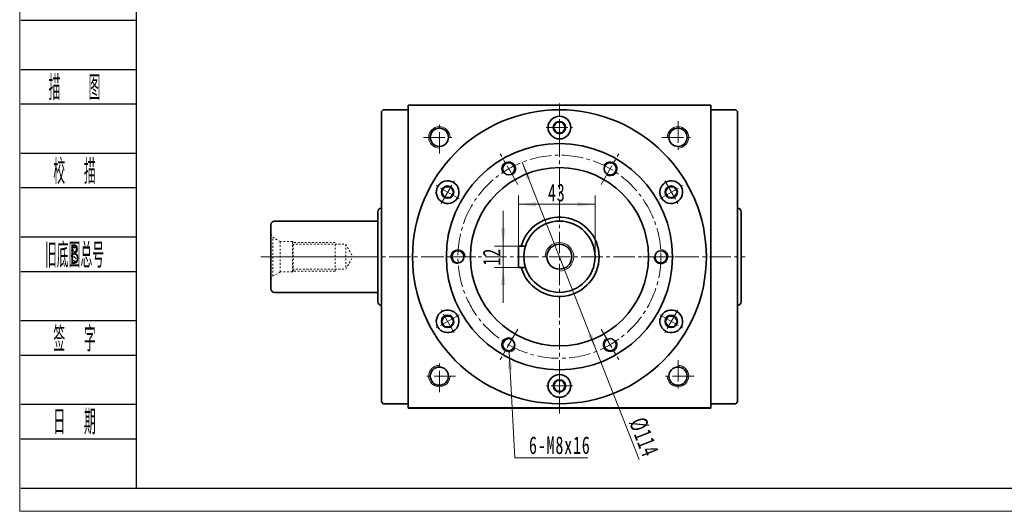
# Model space of a CAD drawing. Header units: millimetres. Extents: x 1712 to 2814, y 1420 to 2197.
# Tile 1 of 3: x 1717 to 2270, y 1420 to 1696. Entities that reach past the tile are written whole.
import ezdxf
from ezdxf.enums import TextEntityAlignment as Align

# ---------------------------------------------------------------- set-up
doc = ezdxf.new("R2010")
doc.units = ezdxf.units.MM
doc.set_wipeout_variables(frame=1)
doc.linetypes.add('点画线', pattern=[18, 12, -2, 2, -2])
doc.linetypes.add('虚线', pattern=[2, 1, -1])
doc.layers.get('0').update_dxf_attribs({"lineweight": 35})
doc.layers.add('2细线层', color=4, linetype='Continuous')
doc.layers.add('6文字层', color=3, linetype='Continuous')
for name, color, linetype, lineweight in [('中心线层', 1, '点画线', 18), ('图框_外框线', 7, 'Continuous', 18), ('尺寸线层', 3, 'Continuous', 18), ('粗实线', 7, 'Continuous', 50), ('粗实线层', 7, 'Continuous', 35)]:
    doc.layers.add(name, color=color, linetype=linetype, lineweight=lineweight)
doc.styles.add('PC_TEXTSTYLE', font='ISOCP.SHX', dxfattribs={"width": 0.707, "bigfont": 'GBCBIG.SHX'})
doc.styles.add('标准', font='txt', dxfattribs={"width": 0.667})
doc.dimstyles.new('a4-1-1.5', dxfattribs={"dimtxt": 4.5, "dimasz": 4.5, "dimexe": 2.25, "dimexo": 0, "dimgap": 0.75, "dimtad": 1, "dimdec": 3, "dimdsep": 46, "dimtxsty": '标准', "dimblk": '_CAXARROW', "dimcen": 0, "dimdle": 9, "dimazin": 2, "dimtfac": 0.707107, "dimtdec": 3, "dimtix": 1, "dimtmove": 2, "dimatfit": 3, "dimfxl": 0, "dimfrac": 2, "dimtolj": 1, "dimarcsym": 0})

# ---------------------------------------------------------------- blocks, each defined once
blk = doc.blocks.new('m16螺纹中心孔_7')
at = {"layer": '中心线层', "linetype": '点画线', "lineweight": 18}
blk.add_line((49.71, 0), (-4.25, 0), dxfattribs=at)
at = {"layer": '粗实线层', "color": 6, "linetype": '虚线', "lineweight": 18}
for p, q in [((0, -12.65), (0, 12.65)), ((0, 12.65), (0.99, 10.93)), ((5.2, 8.5), (0.99, 10.93)), ((0.99, -10.93), (0.99, 10.93)), ((12, 8.5), (5.2, 8.5)), ((5.2, -8.5), (5.2, 8.5)), ((12.5, 8), (12, 8.5)), ((12, -8.5), (12, 8.5)), ((12, 7), (42, 7)), ((36, 8), (12.5, 8)), ((12.5, -8), (12.5, 8)), ((36, -8), (36, 8)), ((42, 7), (46.04, 0)), ((42, 7), (42, -7)), ((42, -7), (46.04, 0)), ((0, -12.65), (0.99, -10.93)), ((5.2, -8.5), (0.99, -10.93)), ((12, -8.5), (5.2, -8.5)), ((12, -7), (42, -7)), ((12.5, -8), (12, -8.5)), ((36, -8), (12.5, -8))]:
    blk.add_line(p, q, dxfattribs=at)
blk = doc.blocks.new('*X46')
at = {"layer": '中心线层', "linetype": '点画线', "lineweight": 18}
for p, q in [((0, -7.37), (0, 7.37)), ((-7.37, 0), (7.37, 0))]:
    blk.add_line(p, q, dxfattribs=at)
at = {"layer": '粗实线层'}
for p, q in [((-3.46, 0), (-1.73, 3)), ((-3.46, 0), (-1.73, -3)), ((-1.73, 3), (1.73, 3)), ((3.46, 0), (1.73, 3)), ((3.46, 0), (1.73, 3)), ((3.46, 0), (1.73, -3)), ((-1.73, -3), (1.73, -3))]:
    blk.add_line(p, q, dxfattribs=at)
blk.add_circle((0, 0), 3.46, dxfattribs=at)
for start, end in [(0, 180), (180, 360)]:
    blk.add_arc((0, 0), 6.37, start, end, dxfattribs=at)
blk = doc.blocks.new('*X47')
at = {"layer": '尺寸线层', "linetype": 'Continuous'}
for points in [[(1988.18, 1569.26), (1989.41, 1579.16), (1986.94, 1579.16)], [(1988.18, 1557.26), (1989.41, 1547.36), (1986.94, 1547.36)]]:
    blk.add_hatch(color=0, dxfattribs=at).paths.add_polyline_path(points, flags=0)
at = {"layer": '尺寸线层', "color": 0, "linetype": 'Continuous'}
for p, q in [((1988.18, 1589.06), (1988.18, 1537.46)), ((1996.78, 1569.26), (1983.23, 1569.26)), ((1996.78, 1557.26), (1983.23, 1557.26))]:
    blk.add_line(p, q, dxfattribs=at)
at = {"layer": '尺寸线层', "color": 0, "insert": (1981.63, 1563.26), "char_height": 9.9, "width": 19.8, "attachment_point": 5, "rotation": 90, "line_spacing_factor": 1.15057, "style": '标准'}
blk.add_mtext('\\T1.1;12', dxfattribs=at)
blk = doc.blocks.new('_CAXARROW')
blk.add_hatch(color=0).paths.add_polyline_path([(0, 0), (-1, 0.125), (-1, -0.125)], flags=0)
blk = doc.blocks.new('*X48')
at = {"layer": '尺寸线层', "linetype": 'Continuous'}
for points in [[(1996.78, 1592.68), (2006.68, 1593.92), (2006.68, 1591.44)], [(2039.78, 1592.68), (2029.88, 1593.92), (2029.88, 1591.44)]]:
    blk.add_hatch(color=0, dxfattribs=at).paths.add_polyline_path(points, flags=0)
at = {"layer": '尺寸线层', "color": 0, "linetype": 'Continuous'}
for p, q in [((1996.78, 1569.26), (1996.78, 1597.63)), ((1996.78, 1592.68), (2039.78, 1592.68)), ((2039.78, 1563.26), (2039.78, 1597.63))]:
    blk.add_line(p, q, dxfattribs=at)
at = {"layer": '尺寸线层', "color": 0, "insert": (2018.28, 1599.23), "char_height": 9.9, "width": 19.8, "attachment_point": 5, "line_spacing_factor": 1.15057, "style": '标准'}
blk.add_mtext('\\T1.1;43', dxfattribs=at)
blk = doc.blocks.new('*X49')
at = {"layer": '尺寸线层', "linetype": 'Continuous'}
for points in [[(1998.88, 1616.29), (2001.36, 1606.63), (2003.66, 1607.54)], [(2040.67, 1510.23), (2035.89, 1518.98), (2038.19, 1519.89)]]:
    blk.add_hatch(color=0, dxfattribs=at).paths.add_polyline_path(points, flags=0)
at = {"layer": '尺寸线层', "color": 0, "linetype": 'Continuous'}
blk.add_line((2064.6, 1449.49), (1998.88, 1616.29), dxfattribs=at)
at = {"layer": '尺寸线层', "color": 0, "insert": (2067.19, 1461.97), "char_height": 9.9, "width": 42.6466, "attachment_point": 5, "rotation": 291.5029, "line_spacing_factor": 1.15057, "style": '标准'}
blk.add_mtext('\\T1.1;%%C114', dxfattribs=at)
blk = doc.blocks.new('*X50')
at = {"layer": '尺寸线层', "linetype": 'Continuous'}
blk.add_hatch(color=0, dxfattribs=at).paths.add_polyline_path([(-6.19, 59.47), (-4.43, 49.65), (-6.9, 49.52)], flags=0)
at = {"layer": '尺寸线层', "color": 0, "linetype": 'Continuous'}
blk.add_line((-6.19, 59.47), (-3, 0), dxfattribs=at)
at = {"layer": '尺寸线层', "color": 0}
for p, q in [((-3, 0), (0, 0)), ((0, 0), (38.07, 0)), ((0, 0), (0, 0))]:
    blk.add_line(p, q, dxfattribs=at)
at = {"layer": '尺寸线层', "color": 0, "insert": (4.95, 1.98), "char_height": 9.9, "width": 66.2329, "attachment_point": 7, "line_spacing_factor": 1.15057, "style": '标准'}
blk.add_mtext('\\T1.1;6-M8x16', dxfattribs=at)

msp = doc.modelspace()

# ---------------------------------------------------------------- linework, layer by layer
at = {"layer": '2细线层'}
for p, q in [((1717.2967, 1696.0173), (1781.9975, 1696.0173)), ((1717.2967, 1668.3811), (1781.9975, 1668.3811)), ((1717.2967, 1649.0357), (1781.9975, 1649.0357)), ((1717.2967, 1621.3995), (1781.9975, 1621.3995)), ((1717.2967, 1602.0542), (1781.9975, 1602.0542)), ((1717.2967, 1574.418), (1781.9975, 1574.418)), ((1717.2967, 1555.0726), (1781.9975, 1555.0726)), ((1717.2967, 1527.4364), (1781.9975, 1527.4364)), ((1717.2967, 1508.0911), (1781.9975, 1508.0911)), ((1717.2967, 1480.4549), (1781.9975, 1480.4549)), ((1717.2967, 1461.1095), (1781.9975, 1461.1095)), ((1717.2967, 1433.4733), (1781.9975, 1433.4733))]:
    msp.add_line(p, q, dxfattribs=at)
at = {"layer": '中心线层'}
for p, q in [((2019.775, 1475.2596), (2019.775, 1651.2596)), ((1952.3607, 1621.2596), (1952.3607, 1639.2596)), ((2086.3607, 1639.2596), (2086.3607, 1621.2596)), ((1943.3607, 1630.2596), (1961.3607, 1630.2596)), ((2077.3607, 1630.2596), (2095.3607, 1630.2596)), ((1996.3433, 1603.8446), (1986.4508, 1620.9789)), ((2043.2068, 1603.8446), (2053.0993, 1620.9789)), ((1852.062, 1563.2596), (2124.0767, 1563.2596)), ((1972.9116, 1563.2596), (1953.1265, 1563.2596)), ((2066.6385, 1563.2596), (2086.4235, 1563.2596)), ((1996.3433, 1522.6747), (1986.4508, 1505.5403)), ((2043.2068, 1522.6747), (2053.0993, 1505.5403)), ((1952.3607, 1487.2596), (1952.3607, 1505.2596)), ((2086.3607, 1505.2596), (2086.3607, 1487.2596)), ((1961.3607, 1496.2596), (1943.3607, 1496.2596)), ((2095.3607, 1496.2596), (2077.3607, 1496.2596))]:
    msp.add_line(p, q, dxfattribs=at)
msp.add_circle((2019.775, 1563.2596), 57, dxfattribs=at)
at = {"layer": '粗实线', "lineweight": 40}
for p, q in [((2104.775, 1478.2596), (1934.775, 1478.2596)), ((2084.775, 1478.2596), (1954.7746, 1478.2596))]:
    msp.add_line(p, q, dxfattribs=at)
at = {"layer": '粗实线层'}
for p, q in [((1934.775, 1478.2596), (1934.775, 1648.2596)), ((1934.775, 1648.2596), (2104.775, 1648.2596)), ((2104.775, 1478.2596), (2104.775, 1648.2596)), ((1920.775, 1645.7596), (1919.775, 1644.7596)), ((1919.775, 1644.7596), (1919.775, 1481.7596)), ((1934.775, 1645.7596), (1920.775, 1645.7596)), ((2104.775, 1645.7596), (2118.775, 1645.7596)), ((2118.775, 1645.7596), (2119.775, 1644.7596)), ((2119.775, 1644.7596), (2119.775, 1481.7596)), ((1917.775, 1588.5096), (1917.775, 1538.0096)), ((2121.775, 1588.5096), (2121.775, 1538.0096)), ((1859.775, 1583.2596), (1917.775, 1583.2596)), ((1857.775, 1581.2596), (1857.775, 1545.2596)), ((2000.6962, 1569.2596), (1996.775, 1569.2596)), ((1996.775, 1569.2596), (1996.775, 1557.2596)), ((1996.775, 1557.2596), (2000.6962, 1557.2596)), ((1859.775, 1543.2596), (1917.775, 1543.2596)), ((1919.775, 1481.7596), (1920.775, 1480.7596)), ((1934.775, 1480.7596), (1920.775, 1480.7596)), ((2104.775, 1480.7596), (2118.775, 1480.7596)), ((2119.775, 1481.7596), (2118.775, 1480.7596))]:
    msp.add_line(p, q, dxfattribs=at)
for centre, radius in [((2019.775, 1563.2596), 82.5), ((1952.3607, 1630.2596), 5.1), ((2086.3607, 1630.2596), 5.1), ((2019.775, 1563.2596), 63.5), ((1991.275, 1612.6231), 3.4), ((2048.275, 1612.6231), 3.4), ((2019.775, 1563.2596), 50), ((2019.775, 1563.2596), 20), ((1962.775, 1563.2596), 3.4), ((2019.775, 1563.2596), 7), ((2076.775, 1563.2596), 3.4), ((1991.275, 1513.8962), 3.4), ((2048.275, 1513.8962), 3.4), ((1952.3607, 1496.2596), 5.1), ((2086.3607, 1496.2596), 5.1)]:
    msp.add_circle(centre, radius, dxfattribs=at)
at = {"layer": '粗实线层', "lineweight": 18}
for centre, radius, start, end in [((1952.3607, 1630.2596), 6, 0, 270), ((2086.3607, 1630.2596), 6, 270, 180), ((1991.275, 1612.6231), 4, 300, 212.010791), ((2048.275, 1612.6231), 4, 240, 152.010791), ((2019.775, 1563.2596), 8, 270, 180), ((1962.775, 1563.2596), 4, 0, 272.010791), ((2076.775, 1563.2596), 4, 180, 92.010791), ((1991.275, 1513.8962), 4, 60, 332.010791), ((2048.275, 1513.8962), 4, 120, 32.010791), ((1952.3607, 1496.2596), 6, 90, 360), ((2086.3607, 1496.2596), 6, 180, 90)]:
    msp.add_arc(centre, radius, start, end, dxfattribs=at)
at = {"layer": '粗实线层'}
for centre, radius, start, end in [((1919.775, 1588.5096), 2, 90, 180), ((2119.775, 1588.5096), 2, 0, 90), ((1859.775, 1581.2596), 2, 90, 180), ((2019.775, 1563.2596), 22.25, 195.64421, 164.35579), ((1859.775, 1545.2596), 2, 180, 270), ((1919.775, 1538.0096), 2, 180, 270), ((2119.775, 1538.0096), 2, 270, 0)]:
    msp.add_arc(centre, radius, start, end, dxfattribs=at)

# ---------------------------------------------------------------- block references
msp.add_blockref('m16螺纹中心孔_7', (1857.775, 1563.2596), dxfattribs=at)

# ---------------------------------------------------------------- texts
at = {"layer": '6文字层', "color": 3, "style": 'PC_TEXTSTYLE'}
for s, width, p in [('描   图', 0.6667, (1747.4523, 1658.7084)), ('校  描', 0.667, (1747.4523, 1611.7268)), ('旧底图总号', 0.667, (1747.4523, 1564.7453)), ('签  字', 0.667, (1747.4523, 1517.7637)), ('日  期', 0.667, (1747.4695, 1471.058))]:
    msp.add_text(s, height=13.8181, dxfattribs=dict(at, width=width)).set_placement(p, align=Align.MIDDLE)
at = {"layer": '6文字层', "width": 0.707}
msp.add_text('B', height=11.0545, dxfattribs=at).set_placement((1747.4523, 1564.7453), align=Align.MIDDLE)

# ---------------------------------------------------------------- dimensions: what is measured, and where the dimension line sits
at = {"layer": '尺寸线层'}
for base, p2, angle, picture, middle in [((2039.775, 1592.6818), (2039.775, 1563.2596), 0, '*X48', (2018.275, 1599.2283)), ((1988.1759, 1557.2596), (1996.775, 1557.2596), 270, '*X47', (1981.6294, 1563.2596))]:
    dim = msp.add_linear_dim(base=base, p1=(1996.775, 1569.2596), p2=p2, angle=angle, dimstyle='a4-1-1.5', override={"dimsah": 1, "dimtfill": 1, "dimtzin": 8}, dxfattribs=at)
    dim.commit()
    dim.dimension.update_dxf_attribs({"geometry": picture, "text_midpoint": middle, "dimtype": 160})

# ---------------------------------------------------------------- next in the draw order: wipeouts: each hides what was drawn before it
for points in [[(2026.14, 1635.7596), (2026.0594, 1636.7698), (2026.0594, 1636.7698), (2025.5293, 1638.4803), (2024.5437, 1639.9755), (2023.1806, 1641.1369), (2021.548, 1641.8727), (2019.775, 1642.1246), (2019.775, 1642.1246), (2018.0021, 1641.8727), (2016.3694, 1641.1369), (2015.0064, 1639.9755), (2014.0208, 1638.4803), (2013.4907, 1636.7698), (2013.4907, 1636.7698), (2013.41, 1635.7596), (2013.41, 1635.7596), (2013.6269, 1634.1123), (2014.2628, 1632.5771), (2015.2743, 1631.2589), (2016.5925, 1630.2474), (2018.1277, 1629.6115), (2019.775, 1629.3946), (2019.775, 1629.3946), (2021.7419, 1629.7062), (2023.5163, 1630.6102), (2024.9244, 1632.0184), (2025.8285, 1633.7927)], [(1960.1707, 1605.0219), (1959.2555, 1605.4571), (1959.2555, 1605.4571), (1957.5091, 1605.8533), (1955.7215, 1605.7473), (1954.0341, 1605.1476), (1952.5806, 1604.1016), (1951.4759, 1602.6921), (1951.4759, 1602.6921), (1950.8076, 1601.0307), (1950.6285, 1599.2489), (1950.9529, 1597.4878), (1951.7549, 1595.8867), (1952.9712, 1594.5723), (1952.9712, 1594.5723), (1953.8057, 1593.9974), (1953.8057, 1593.9974), (1955.3408, 1593.3615), (1956.9882, 1593.1446), (1958.6356, 1593.3615), (1960.1707, 1593.9974), (1961.4889, 1595.0089), (1962.5004, 1596.3271), (1962.5004, 1596.3271), (1963.2141, 1598.1863), (1963.3183, 1600.175), (1962.8029, 1602.0985), (1961.7183, 1603.7687)], [(2085.7444, 1593.9974), (2086.5789, 1594.5723), (2086.5789, 1594.5723), (2087.7952, 1595.8867), (2088.5972, 1597.4878), (2088.9215, 1599.2489), (2088.7424, 1601.0307), (2088.0741, 1602.6921), (2088.0741, 1602.6921), (2086.9695, 1604.1016), (2085.5159, 1605.1476), (2083.8286, 1605.7473), (2082.0409, 1605.8533), (2080.2945, 1605.4571), (2080.2945, 1605.4571), (2079.3794, 1605.0219), (2079.3794, 1605.0219), (2078.0611, 1604.0104), (2077.0496, 1602.6921), (2076.4138, 1601.157), (2076.1969, 1599.5096), (2076.4138, 1597.8623), (2077.0496, 1596.3271), (2077.0496, 1596.3271), (2078.3029, 1594.7795), (2079.973, 1593.6949), (2081.8966, 1593.1795), (2083.8852, 1593.2837)], [(1953.8057, 1532.5219), (1952.9712, 1531.9469), (1952.9712, 1531.9469), (1951.7549, 1530.6326), (1950.9529, 1529.0315), (1950.6285, 1527.2703), (1950.8076, 1525.4885), (1951.4759, 1523.8271), (1951.4759, 1523.8271), (1952.5806, 1522.4177), (1954.0341, 1521.3717), (1955.7215, 1520.7719), (1957.5091, 1520.666), (1959.2555, 1521.0622), (1959.2555, 1521.0622), (1960.1707, 1521.4974), (1960.1707, 1521.4974), (1961.4889, 1522.5089), (1962.5004, 1523.8271), (1963.1363, 1525.3623), (1963.3532, 1527.0096), (1963.1363, 1528.657), (1962.5004, 1530.1921), (1962.5004, 1530.1921), (1961.2472, 1531.7398), (1959.5771, 1532.8244), (1957.6535, 1533.3398), (1955.6648, 1533.2355)], [(2079.3794, 1521.4974), (2080.2945, 1521.0622), (2080.2945, 1521.0622), (2082.0409, 1520.666), (2083.8286, 1520.7719), (2085.5159, 1521.3717), (2086.9695, 1522.4177), (2088.0741, 1523.8271), (2088.0741, 1523.8271), (2088.7424, 1525.4885), (2088.9215, 1527.2703), (2088.5972, 1529.0315), (2087.7952, 1530.6326), (2086.5789, 1531.9469), (2086.5789, 1531.9469), (2085.7444, 1532.5219), (2085.7444, 1532.5219), (2084.2093, 1533.1578), (2082.5619, 1533.3746), (2080.9145, 1533.1578), (2079.3794, 1532.5219), (2078.0611, 1531.5104), (2077.0496, 1530.1921), (2077.0496, 1530.1921), (2076.336, 1528.333), (2076.2317, 1526.3443), (2076.7472, 1524.4208), (2077.8318, 1522.7506)], [(2013.41, 1490.7596), (2013.4907, 1489.7495), (2013.4907, 1489.7495), (2014.0208, 1488.039), (2015.0064, 1486.5438), (2016.3694, 1485.3824), (2018.0021, 1484.6465), (2019.775, 1484.3946), (2019.775, 1484.3946), (2021.548, 1484.6465), (2023.1806, 1485.3824), (2024.5437, 1486.5438), (2025.5293, 1488.039), (2026.0594, 1489.7495), (2026.0594, 1489.7495), (2026.14, 1490.7596), (2026.14, 1490.7596), (2025.9232, 1492.407), (2025.2873, 1493.9421), (2024.2758, 1495.2604), (2022.9575, 1496.2719), (2021.4224, 1496.9078), (2019.775, 1497.1246), (2019.775, 1497.1246), (2017.8081, 1496.8131), (2016.0338, 1495.909), (2014.6256, 1494.5009), (2013.7216, 1492.7265)]]:
    msp.add_wipeout(points).dxf.layer = '粗实线层'

# ---------------------------------------------------------------- next in the draw order: linework, layer by layer
at = {"layer": '图框_外框线', "color": 3}
msp.add_lwpolyline([(1716.6541, 1420.4046), (2814.4236, 1420.4046), (2814.4236, 2196.6845), (1716.6541, 2196.6845)], close=True, dxfattribs=at)
at = {"layer": '图框_外框线', "color": 3, "lineweight": 25}
msp.add_lwpolyline([(1781.9975, 1433.4733), (2801.3549, 1433.4733), (2801.3549, 2183.6158), (1781.9975, 2183.6158)], close=True, dxfattribs=at)

# ---------------------------------------------------------------- next in the draw order: block references
at = {"layer": '尺寸线层'}
msp.add_blockref('*X50', (1997.7266, 1450.432), dxfattribs=at)
at = {"layer": '粗实线层'}
msp.add_blockref('*X46', (2019.775, 1635.7596), dxfattribs=at)
for p, rotation in [((1956.9882, 1599.5096), 59.99999999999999), ((2082.5619, 1599.5096), 299.9999999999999), ((1956.9882, 1527.0096), 120), ((2082.5619, 1527.0096), 240), ((2019.775, 1490.7596), 180)]:
    msp.add_blockref('*X46', p, dxfattribs=dict(at, rotation=rotation))

# ---------------------------------------------------------------- next in the draw order: dimensions: what is measured, and where the dimension line sits
at = {"layer": '尺寸线层'}
dim = msp.add_diameter_dim_2p(p1=(1998.8818, 1616.2924), p2=(2040.6683, 1510.2269), dimstyle='a4-1-1.5', override={"dimpost": '%%C<>', "dimsah": 1, "dimtfill": 1, "dimtzin": 8}, dxfattribs=at)
dim.commit()
dim.dimension.update_dxf_attribs({"geometry": '*X49', "text_midpoint": (2060.6881, 1459.4111), "dimtype": 163})

doc.saveas('drawing.dxf')
